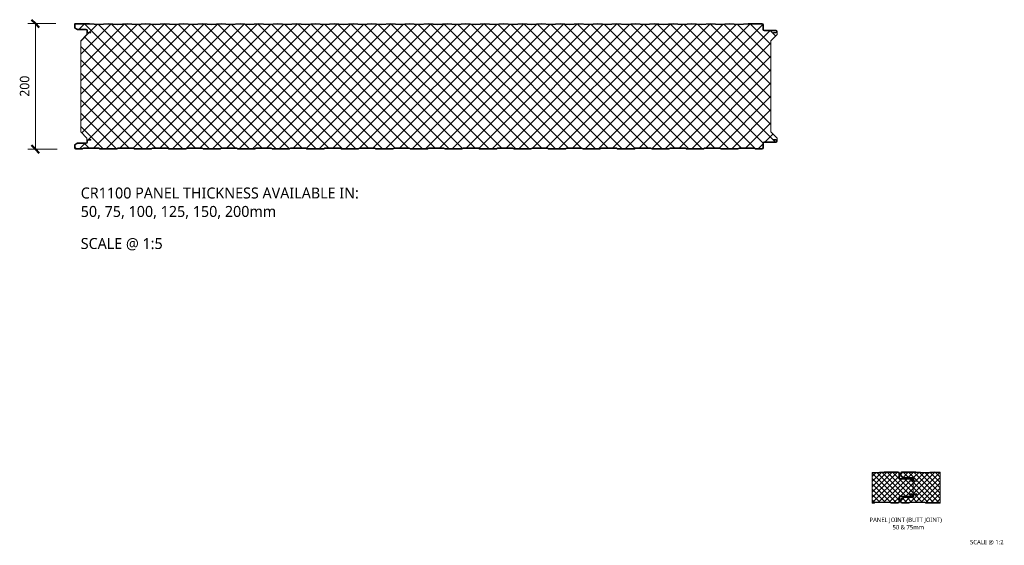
# Model space of a CAD drawing. Header units: millimetres. Extents: x 196 to 3485, y -270 to 1649.
# Tile 1 of 13: x 196 to 1765, y -270 to 568. Entities that reach past the tile are written whole.
import ezdxf

# ---------------------------------------------------------------- set-up
doc = ezdxf.new("R2010")
doc.units = ezdxf.units.MM
for name, color, linetype, lineweight in [('A-ANNO-DIMS', 211, 'Continuous', 9), ('A-ANNO-DIMS-5', 211, 'Continuous', 9), ('A-DETL-GENF', 92, 'Continuous', 13), ('G-ANNO-TEXT', 231, 'Continuous', 9)]:
    doc.layers.add(name, color=color, linetype=linetype, lineweight=lineweight)
doc.styles.add('Yu Gothic', font='Yu Gothic.ttf', dxfattribs={"height": 15})
doc.styles.add('Yu Gothic_1', font='Yu Gothic.ttf', dxfattribs={"height": 17.5})
doc.styles.add('Yu Gothic_2', font='Yu Gothic.ttf', dxfattribs={"height": 7})
doc.dimstyles.new('Diagonal', dxfattribs={"dimscale": 304.8, "dimtxt": 17.413553, "dimasz": 0.04101, "dimexe": 0.03937, "dimexo": 0.024606, "dimgap": 0.024606, "dimtad": 1, "dimdec": 0, "dimzin": 0, "dimdsep": 46, "dimtxsty": 'Yu Gothic', "dimblk1": 'OBLIQUE', "dimblk2": 'OBLIQUE', "dimsah": 1, "dimcen": 0.09, "dimazin": 0, "dimtfac": 1, "dimtdec": 4, "dimtix": 1, "dimtmove": 0, "dimatfit": 3, "dimfxl": 1, "dimtvp": 1, "dimtfill": 1, "dimtolj": 1, "dimtzin": 0, "dimarcsym": 2})
pattern_1 = [(45, (-186.326, 203.047), (-4.24264, 4.24264), []), (135, (-186.326, 203.047), (-4.24264, -4.24264), [])]

# ---------------------------------------------------------------- blocks, each defined once
blk = doc.blocks.new('CR 1100 - SATINLINE - FINELINE - CR 1100 200mm - SATINLINE - FINELINE-4278188-15 PANEL SIZE AND PROFILE Copy 1 Copy 2 Copy 1 Copy 1 Copy 2 Copy 1 Copy 1 Copy 1')
at = {"layer": 'A-DETL-GENF'}
h = blk.add_hatch(color=256, dxfattribs=at)
h.paths.add_polyline_path([(1057, 0), (1057.5, 0.1), (1057.9, 0.2), (1059.5, 1), (1083.5, 1), (1085.5, 0.1), (1086, 0), (1096.2, 0), (1096.7, 0.1), (1097.1, 0.2), (1097.5, 0.5), (1097.8, 0.9), (1097.9, 1.3), (1098, 1.8), (1098, 9.6), (1098.2, 9.9), (1098.4, 10.1), (1098.6, 10.3), (1098.9, 10.5), (1099.2, 10.5), (1118.2, 10.5), (1118.7, 10.6), (1119.1, 10.7), (1119.5, 11), (1119.8, 11.4), (1119.9, 11.8), (1120, 12.3), (1120, 13.2), (1119.9, 13.7), (1119.8, 14.1), (1119.3, 14.6), (1119.1, 14.8), (1118.7, 14.9), (1118.2, 15), (1114, 15), (1114, 14), (1118.4, 14), (1118.8, 13.8), (1119, 13.4), (1119, 13.2), (1119, 12.1), (1118.8, 11.7), (1118.4, 11.5), (1118.2, 11.5), (1099.2, 11.5), (1098.6, 11.4), (1098.1, 11.2), (1097.6, 10.9), (1097.3, 10.4), (1097.1, 9.9), (1097, 9.3), (1097, 1.6), (1096.8, 1.2), (1096.4, 1), (1096.2, 1), (1085.7, 1), (1083.7, 2), (1059.3, 2), (1057.3, 1), (1030.7, 1), (1028.7, 2), (1004.3, 2), (1002.3, 1), (975.7, 1), (973.7, 2), (949.3, 2), (947.3, 1), (920.7, 1), (918.7, 2), (894.3, 2), (892.3, 1), (865.7, 1), (863.7, 2), (839.3, 2), (837.3, 1), (810.7, 1), (808.7, 2), (784.3, 2), (782.3, 1), (755.7, 1), (753.7, 2), (729.3, 2), (727.3, 1), (700.7, 1), (698.7, 2), (674.3, 2), (672.3, 1), (645.7, 1), (643.7, 2), (619.3, 2), (617.3, 1), (590.7, 1), (588.7, 2), (564.3, 2), (562.3, 1), (535.7, 1), (533.7, 2), (509.3, 2), (507.3, 1), (480.7, 1), (478.7, 2), (454.3, 2), (452.3, 1), (425.7, 1), (423.7, 2), (399.3, 2), (397.3, 1), (370.7, 1), (368.7, 2), (344.3, 2), (342.3, 1), (315.7, 1), (313.7, 2), (289.3, 2), (287.3, 1), (260.7, 1), (258.7, 2), (234.3, 2), (232.3, 1), (205.7, 1), (203.7, 2), (179.3, 2), (177.3, 1), (150.7, 1), (148.7, 2), (124.3, 2), (122.3, 1), (95.7, 1), (93.7, 2), (69.3, 2), (67.3, 1), (40.7, 1), (38.7, 2), (14.3, 2), (12.3, 1), (1.6, 1), (1.2, 1.2), (1, 1.6), (1, 1.8), (1, 6.2), (1.2, 6.5), (1.4, 6.7), (5.5, 9), (18.8, 9), (19.4, 9.1), (19.9, 9.3), (20.4, 9.6), (20.7, 10.1), (20.9, 10.6), (21, 11.2), (21, 13.4), (21.2, 13.8), (21.6, 14), (21.8, 14), (26, 14), (26, 15), (21.8, 15), (21.3, 14.9), (20.9, 14.8), (20.5, 14.5), (20.2, 14.1), (20.1, 13.7), (20, 13.2), (20, 10.9), (19.8, 10.6), (19.6, 10.4), (19.4, 10.2), (19.1, 10), (18.8, 10), (5.7, 10), (5.2, 9.9), (4.8, 9.8), (0.9, 7.5), (0.5, 7.2), (0.2, 6.9), (0.1, 6.4), (0, 5.6), (0, 1.8), (0.1, 1.3), (0.2, 0.9), (0.5, 0.5), (0.9, 0.2), (1.3, 0.1), (1.8, 0), (12.5, 0.1), (12.9, 0.2), (14.5, 1), (38.5, 1), (40.5, 0.1), (41, 0), (67.5, 0.1), (67.9, 0.2), (69.5, 1), (93.5, 1), (95.5, 0.1), (96, 0), (122.5, 0.1), (122.9, 0.2), (124.5, 1), (148.5, 1), (150.5, 0.1), (151, 0), (177.5, 0.1), (177.9, 0.2), (179.5, 1), (203.5, 1), (205.5, 0.1), (206, 0), (232.5, 0.1), (232.9, 0.2), (234.5, 1), (258.5, 1), (260.5, 0.1), (261, 0), (287.5, 0.1), (287.9, 0.2), (289.5, 1), (313.5, 1), (315.5, 0.1), (316, 0), (342.5, 0.1), (342.9, 0.2), (344.5, 1), (368.5, 1), (370.5, 0.1), (371, 0), (397.5, 0.1), (397.9, 0.2), (399.5, 1), (423.5, 1), (425.5, 0.1), (426, 0), (452.5, 0.1), (453.1, 0.3), (454.5, 1), (478.5, 1), (480.5, 0.1), (481, 0), (507.5, 0.1), (507.9, 0.2), (509.5, 1), (533.5, 1), (535.5, 0.1), (536, 0), (562.5, 0.1), (562.9, 0.2), (564.5, 1), (588.5, 1), (590.5, 0.1), (591, 0), (617.5, 0.1), (617.9, 0.2), (619.5, 1), (643.5, 1), (645.5, 0.1), (646, 0), (672.5, 0.1), (672.9, 0.2), (674.5, 1), (698.5, 1), (700.5, 0.1), (701, 0), (727.5, 0.1), (727.9, 0.2), (729.5, 1), (753.5, 1), (755.5, 0.1), (756, 0), (782.5, 0.1), (782.9, 0.2), (784.5, 1), (808.5, 1), (810.5, 0.1), (811, 0), (837.5, 0.1), (837.9, 0.2), (839.5, 1), (863.5, 1), (865.5, 0.1), (866, 0), (892.5, 0.1), (892.9, 0.2), (894.5, 1), (918.5, 1), (920.5, 0.1), (921, 0), (947.5, 0.1), (947.9, 0.2), (949.5, 1), (973.5, 1), (975.5, 0.1), (976, 0), (1002.5, 0.1), (1002.9, 0.2), (1004.5, 1), (1028.5, 1), (1030.5, 0.1), (1031, 0)])
h.paths.add_polyline_path([(1118.2, 185), (1118.7, 185.1), (1119.1, 185.2), (1119.5, 185.5), (1119.8, 186.1), (1119.9, 186.3), (1120, 186.8), (1120, 187.7), (1119.9, 188.2), (1119.8, 188.6), (1119.5, 189), (1119.1, 189.3), (1118.7, 189.4), (1118.2, 189.5), (1098.9, 189.5), (1098.6, 189.7), (1098.4, 189.9), (1098.2, 190.1), (1098, 190.4), (1098, 190.7), (1098, 198.2), (1097.9, 198.7), (1097.8, 199.1), (1097.5, 199.5), (1097.1, 199.8), (1096.7, 199.9), (1096.2, 200), (1073.9, 200), (1059, 199), (1044, 200), (1029, 199), (1014, 200), (999, 199), (984, 200), (969, 199), (954, 200), (939, 199), (924, 200), (909, 199), (894, 200), (879, 199), (864, 200), (849, 199), (834, 200), (819, 199), (804, 200), (789, 199), (774, 200), (759, 199), (744, 200), (729, 199), (714, 200), (699, 199), (684, 200), (669, 199), (654, 200), (639, 199), (624, 200), (609, 199), (594, 200), (579, 199), (564, 200), (549, 199), (534, 200), (519, 199), (504, 200), (489, 199), (474, 200), (459, 199), (444, 200), (429, 199), (414, 200), (399, 199), (384, 200), (369, 199), (354, 200), (339, 199), (324, 200), (309, 199), (294, 200), (279, 199), (264, 200), (249, 199), (234, 200), (219, 199), (204, 200), (189, 199), (174, 200), (159, 199), (144, 200), (129, 199), (114, 200), (99, 199), (84, 200), (69, 199), (54, 200), (39, 199), (24.1, 200), (1.5, 200), (1.1, 199.9), (0.7, 199.7), (0.4, 199.4), (0.2, 199), (0, 198.6), (0, 198.2), (0, 194), (0.1, 193.6), (0.2, 193.1), (0.5, 192.8), (0.9, 192.5), (4.8, 190.2), (5.2, 190.1), (5.7, 190), (19.1, 190), (19.4, 189.8), (19.6, 189.7), (19.8, 189.4), (20, 189.1), (20, 188.8), (20, 186.8), (20.1, 186.3), (20.2, 185.9), (20.5, 185.5), (20.9, 185.2), (21.3, 185.1), (21.8, 185), (26, 185), (26, 186), (21.6, 186), (21.2, 186.2), (21, 186.6), (21, 186.8), (21, 188.8), (20.9, 189.4), (20.7, 189.9), (20.4, 190.4), (19.9, 190.7), (19.4, 190.9), (18.8, 191), (5.5, 191), (1.2, 193.5), (1, 193.8), (1, 194), (1, 198.4), (1.2, 198.7), (1.5, 198.9), (1.9, 199), (24.1, 199), (39, 198), (54, 199), (69, 198), (84, 199), (99, 198), (114, 199), (129, 198), (144, 199), (159, 198), (174, 199), (189, 198), (204, 199), (219, 198), (234, 199), (249, 198), (264, 199), (279, 198), (294, 199), (309, 198), (324, 199), (339, 198), (354, 199), (369, 198), (384, 199), (399, 198), (414, 199), (429, 198), (444, 199), (459, 198), (474, 199), (489, 198), (504, 199), (519, 198), (534, 199), (549, 198), (564, 199), (579, 198), (594, 199), (609, 198), (624, 199), (639, 198), (654, 199), (669, 198), (684, 199), (699, 198), (714, 199), (729, 198), (744, 199), (759, 198), (774, 199), (789, 198), (804, 199), (819, 198), (834, 199), (849, 198), (864, 199), (879, 198), (894, 199), (909, 198), (924, 199), (939, 198), (954, 199), (969, 198), (984, 199), (999.3, 198), (1014, 199), (1029, 198), (1044, 199), (1059, 198), (1073.9, 199), (1096.4, 199), (1096.8, 198.8), (1097, 198.4), (1097, 198.2), (1097, 190.7), (1097.1, 190.1), (1097.3, 189.6), (1097.6, 189.1), (1098.1, 188.8), (1098.6, 188.6), (1099.2, 188.5), (1118.4, 188.5), (1118.8, 188.3), (1119, 187.9), (1119, 187.7), (1119, 186.6), (1118.8, 186.2), (1118.4, 186), (1118.2, 186), (1114, 186), (1114, 185)])
h = blk.add_hatch(dxfattribs=at)
h.set_pattern_fill('FP_6', color=256, style=0, pattern_type=2)
h.set_pattern_definition([(45, (-283.583, -361.559), (-10.6066, 10.6066), []), (135, (-283.583, -361.559), (-10.6066, -10.6066), [])])
h.paths.add_polyline_path([(1031, 1), (1057.3, 1), (1059.3, 2), (1083.7, 2), (1085.7, 1), (1096.4, 1), (1096.8, 1.2), (1096.9, 1.4), (1097, 1.8), (1097, 9.6), (1097.1, 9.9), (1097.3, 10.4), (1097.6, 10.9), (1098.1, 11.2), (1098.6, 11.4), (1099.2, 11.5), (1118.4, 11.5), (1118.8, 11.7), (1118.9, 11.9), (1119, 12.3), (1118.9, 13.4), (1118.9, 13.6), (1118.6, 13.9), (1118.2, 14), (1114, 14), (1114, 15), (1118.6, 14.9), (1118.8, 14.9), (1119.1, 14.8), (1119.5, 14.5), (1119.8, 14.1), (1119.9, 13.7), (1120, 13.4), (1120, 17.6), (1110, 27.6), (1110, 172.7), (1120, 182.6), (1120, 186.5), (1119.9, 186.3), (1119.6, 185.7), (1119.4, 185.5), (1119.1, 185.2), (1118.6, 185.1), (1118.2, 185), (1114, 185), (1114, 186), (1118.4, 186), (1118.8, 186.2), (1118.9, 186.4), (1119, 186.8), (1118.9, 187.9), (1118.9, 188.1), (1118.6, 188.4), (1118.2, 188.5), (1098.9, 188.5), (1098.6, 188.6), (1098.1, 188.8), (1097.6, 189.1), (1097.3, 189.6), (1097.1, 190.1), (1097, 190.7), (1096.9, 198.4), (1096.8, 198.7), (1096.6, 198.9), (1096.2, 199), (1073.8, 199), (1059, 198), (1043.8, 199), (1029, 198), (1013.9, 199), (999, 198), (983.9, 199), (969, 198), (953.9, 199), (939, 198), (923.8, 199), (909, 198), (893.9, 199), (879, 198), (863.8, 199), (849, 198), (833.9, 199), (819, 198), (803.9, 199), (789, 198), (773.8, 199), (759, 198), (743.8, 199), (729, 198), (713.8, 199), (699, 198), (683.8, 199), (669, 198), (653.8, 199), (639, 198), (623.8, 199), (609, 198), (593.9, 199), (579, 198), (563.9, 199), (549, 198), (533.8, 199), (519, 198), (503.8, 199), (489, 198), (473.8, 199), (459, 198), (443.8, 199), (429, 198), (413.8, 199), (399, 198), (383.9, 199), (369, 198), (353.9, 199), (339, 198), (323.8, 199), (309, 198), (293.8, 199), (279, 198), (263.8, 199), (249, 198), (233.9, 199), (219, 198), (203.8, 199), (189, 198), (173.9, 199), (159, 198), (143.8, 199), (129, 198), (113.8, 199), (99, 198), (83.9, 199), (69, 198), (53.9, 199), (39, 198), (24.1, 199), (1.5, 198.9), (1.2, 198.7), (1.1, 198.6), (1, 198.2), (1.1, 193.8), (1.1, 193.6), (1.4, 193.3), (5.5, 191), (19.1, 191), (19.4, 190.9), (19.9, 190.7), (20.4, 190.4), (20.7, 189.9), (20.9, 189.4), (21, 188.8), (21.1, 186.6), (21.2, 186.3), (21.4, 186.1), (21.8, 186), (26, 186), (26, 185), (21.4, 185.1), (21.2, 185.1), (20.9, 185.2), (20.5, 185.5), (20.2, 186.1), (20.1, 186.3), (20, 186.8), (20, 182.6), (10, 172.7), (10, 27.6), (20, 17.6), (20, 13.4), (20.1, 13.7), (20.2, 14.1), (20.7, 14.6), (20.9, 14.8), (21.4, 14.9), (21.8, 15), (26, 15), (26, 14), (21.6, 14), (21.2, 13.8), (21.1, 13.6), (21, 13.2), (21, 10.9), (20.9, 10.6), (20.6, 10), (20.4, 9.6), (19.9, 9.3), (19.4, 9.1), (18.8, 9), (5.5, 9), (1.2, 6.5), (1.1, 6.4), (1, 6), (1.1, 1.6), (1.1, 1.4), (1.4, 1.1), (1.8, 1), (12.3, 1), (14.3, 2), (38.7, 2), (40.7, 1), (67.3, 1), (69.3, 2), (93.7, 2), (95.7, 1), (122.3, 1), (124.3, 2), (148.7, 2), (150.7, 1), (177.3, 1), (179.3, 2), (203.7, 2), (205.7, 1), (232.3, 1), (234.3, 2), (258.7, 2), (260.7, 1), (287.3, 1), (289.3, 2), (313.7, 2), (315.7, 1), (342.3, 1), (344.3, 2), (368.7, 2), (370.7, 1), (397.3, 1), (399.3, 2), (423.7, 2), (425.7, 1), (452.3, 1), (454.3, 2), (478.7, 2), (480.7, 1), (507.3, 1), (509.3, 2), (533.7, 2), (535.7, 1), (562.3, 1), (564.3, 2), (588.7, 2), (590.7, 1), (617.3, 1), (619.3, 2), (643.7, 2), (645.7, 1), (672.3, 1), (674.3, 2), (698.7, 2), (700.7, 1), (727.3, 1), (729.3, 2), (753.7, 2), (755.7, 1), (782.3, 1), (784.3, 2), (808.7, 2), (810.7, 1), (837.3, 1), (839.3, 2), (863.7, 2), (865.7, 1), (892.3, 1), (894.3, 2), (918.7, 2), (920.7, 1), (947.3, 1), (949.3, 2), (973.7, 2), (975.7, 1), (1002.3, 1), (1004.3, 2), (1028.7, 2), (1030.7, 1)])
for p, q in [((0, 198.2), (0, 194)), ((0.9, 192.5), (4.8, 190.2)), ((1, 194), (1, 198.2)), ((5.5, 191), (1.4, 193.3)), ((24.1, 200), (1.9, 200)), ((1.9, 199), (24.1, 199)), ((18.8, 191), (5.5, 191)), ((5.7, 190), (18.8, 190)), ((20, 188.8), (20, 186.8)), ((21, 186.8), (21, 188.8)), ((39, 199), (24.1, 200)), ((24.1, 199), (39, 198)), ((54, 200), (39, 199)), ((39, 198), (54, 199)), ((69, 199), (54, 200)), ((54, 199), (69, 198)), ((84, 200), (69, 199)), ((69, 198), (84, 199)), ((99, 199), (84, 200)), ((84, 199), (99, 198)), ((114, 200), (99, 199)), ((99, 198), (114, 199)), ((129, 199), (114, 200)), ((114, 199), (129, 198)), ((144, 200), (129, 199)), ((129, 198), (144, 199)), ((159, 199), (144, 200)), ((144, 199), (159, 198)), ((174, 200), (159, 199)), ((159, 198), (174, 199)), ((189, 199), (174, 200)), ((174, 199), (189, 198)), ((204, 200), (189, 199)), ((189, 198), (204, 199)), ((219, 199), (204, 200)), ((204, 199), (219, 198)), ((234, 200), (219, 199)), ((219, 198), (234, 199)), ((249, 199), (234, 200)), ((234, 199), (249, 198)), ((264, 200), (249, 199)), ((249, 198), (264, 199)), ((279, 199), (264, 200)), ((264, 199), (279, 198)), ((294, 200), (279, 199)), ((279, 198), (294, 199)), ((309, 199), (294, 200)), ((294, 199), (309, 198)), ((324, 200), (309, 199)), ((309, 198), (324, 199)), ((339, 199), (324, 200)), ((324, 199), (339, 198)), ((354, 200), (339, 199)), ((339, 198), (354, 199)), ((369, 199), (354, 200)), ((354, 199), (369, 198)), ((384, 200), (369, 199)), ((369, 198), (384, 199)), ((399, 199), (384, 200)), ((384, 199), (399, 198)), ((414, 200), (399, 199)), ((399, 198), (414, 199)), ((429, 199), (414, 200)), ((414, 199), (429, 198)), ((444, 200), (429, 199)), ((429, 198), (444, 199)), ((459, 199), (444, 200)), ((444, 199), (459, 198)), ((474, 200), (459, 199)), ((459, 198), (474, 199)), ((489, 199), (474, 200)), ((474, 199), (489, 198)), ((504, 200), (489, 199)), ((489, 198), (504, 199)), ((519, 199), (504, 200)), ((504, 199), (519, 198)), ((534, 200), (519, 199)), ((519, 198), (534, 199)), ((549, 199), (534, 200)), ((534, 199), (549, 198)), ((564, 200), (549, 199)), ((549, 198), (564, 199)), ((579, 199), (564, 200)), ((564, 199), (579, 198)), ((594, 200), (579, 199)), ((579, 198), (594, 199)), ((609, 199), (594, 200)), ((594, 199), (609, 198)), ((624, 200), (609, 199)), ((609, 198), (624, 199)), ((639, 199), (624, 200)), ((624, 199), (639, 198)), ((654, 200), (639, 199)), ((639, 198), (654, 199)), ((669, 199), (654, 200)), ((654, 199), (669, 198)), ((684, 200), (669, 199)), ((669, 198), (684, 199)), ((699, 199), (684, 200)), ((684, 199), (699, 198)), ((714, 200), (699, 199)), ((699, 198), (714, 199)), ((729, 199), (714, 200)), ((714, 199), (729, 198)), ((744, 200), (729, 199)), ((729, 198), (744, 199)), ((759, 199), (744, 200)), ((744, 199), (759, 198)), ((774, 200), (759, 199)), ((759, 198), (774, 199)), ((789, 199), (774, 200)), ((774, 199), (789, 198)), ((804, 200), (789, 199)), ((789, 198), (804, 199)), ((819, 199), (804, 200)), ((804, 199), (819, 198)), ((834, 200), (819, 199)), ((819, 198), (834, 199)), ((849, 199), (834, 200)), ((834, 199), (849, 198)), ((864, 200), (849, 199)), ((849, 198), (864, 199)), ((879, 199), (864, 200)), ((864, 199), (879, 198)), ((894, 200), (879, 199)), ((879, 198), (894, 199)), ((909, 199), (894, 200)), ((894, 199), (909, 198)), ((924, 200), (909, 199)), ((909, 198), (924, 199)), ((939, 199), (924, 200)), ((924, 199), (939, 198)), ((954, 200), (939, 199)), ((939, 198), (954, 199)), ((969, 199), (954, 200)), ((954, 199), (969, 198)), ((984, 200), (969, 199)), ((969, 198), (984, 199)), ((999, 199), (984, 200)), ((984, 199), (999, 198)), ((1014, 200), (999, 199)), ((999, 198), (1014, 199)), ((1029, 199), (1014, 200)), ((1014, 199), (1029, 198)), ((1044, 200), (1029, 199)), ((1029, 198), (1044, 199)), ((1059, 199), (1044, 200)), ((1044, 199), (1059, 198)), ((1073.9, 200), (1059, 199)), ((1059, 198), (1073.9, 199)), ((1096.2, 200), (1073.9, 200)), ((1073.9, 199), (1096.2, 199)), ((1097, 198.2), (1097, 190.7)), ((1098, 190.7), (1098, 198.2)), ((1118.2, 189.5), (1099.2, 189.5)), ((1099.2, 188.5), (1118.2, 188.5)), ((20, 182.6), (10, 172.7)), ((10, 172.7), (10, 27.6)), ((20, 186.8), (20, 182.6)), ((26, 186), (21.8, 186)), ((21.8, 185), (26, 185)), ((26, 185), (26, 186)), ((1110, 172.7), (1120, 182.6)), ((1110, 27.6), (1110, 172.7)), ((1118.2, 186), (1114, 186)), ((1114, 186), (1114, 185)), ((1114, 185), (1118.2, 185)), ((1119, 187.7), (1119, 186.8)), ((1120, 186.8), (1120, 187.7)), ((1120, 182.6), (1120, 186.7)), ((10, 27.6), (20, 17.6)), ((20, 17.6), (20, 13.2)), ((1120, 17.6), (1110, 27.6)), ((1120, 13.2), (1120, 17.6)), ((0, 6), (0, 1.8)), ((4.8, 9.8), (0.9, 7.5)), ((1, 1.8), (1, 6)), ((1.4, 6.7), (5.5, 9)), ((12.3, 1), (1.8, 1)), ((1.8, 0), (12, 0)), ((5.5, 9), (18.8, 9)), ((18.8, 10), (5.7, 10)), ((14.3, 2), (12.3, 1)), ((12.9, 0.2), (14.5, 1)), ((38.7, 2), (14.3, 2)), ((14.5, 1), (38.5, 1)), ((20, 13.2), (20, 11.2)), ((21, 11.2), (21, 13.2)), ((26, 15), (21.8, 15)), ((21.8, 14), (26, 14)), ((26, 14), (26, 15)), ((38.5, 1), (40.1, 0.2)), ((40.7, 1), (38.7, 2)), ((67.3, 1), (40.7, 1)), ((41, 0), (67, 0)), ((69.3, 2), (67.3, 1)), ((67.9, 0.2), (69.5, 1)), ((93.7, 2), (69.3, 2)), ((69.5, 1), (93.5, 1)), ((93.5, 1), (95.1, 0.2)), ((95.7, 1), (93.7, 2)), ((122.3, 1), (95.7, 1)), ((124.3, 2), (122.3, 1)), ((122.9, 0.2), (124.5, 1)), ((148.7, 2), (124.3, 2)), ((124.5, 1), (148.5, 1)), ((148.5, 1), (150.1, 0.2)), ((150.7, 1), (148.7, 2)), ((177.3, 1), (150.7, 1)), ((179.3, 2), (177.3, 1)), ((177.9, 0.2), (179.5, 1)), ((203.7, 2), (179.3, 2)), ((179.5, 1), (203.5, 1)), ((203.5, 1), (205.1, 0.2)), ((205.7, 1), (203.7, 2)), ((232.3, 1), (205.7, 1)), ((234.3, 2), (232.3, 1)), ((232.9, 0.2), (234.5, 1)), ((258.7, 2), (234.3, 2)), ((234.5, 1), (258.5, 1)), ((258.5, 1), (260.1, 0.2)), ((260.7, 1), (258.7, 2)), ((287.3, 1), (260.7, 1)), ((289.3, 2), (287.3, 1)), ((287.9, 0.2), (289.5, 1)), ((313.7, 2), (289.3, 2)), ((289.5, 1), (313.5, 1)), ((313.5, 1), (315.1, 0.2)), ((315.7, 1), (313.7, 2)), ((342.3, 1), (315.7, 1)), ((344.3, 2), (342.3, 1)), ((342.9, 0.2), (344.5, 1)), ((368.7, 2), (344.3, 2)), ((344.5, 1), (368.5, 1)), ((368.5, 1), (370.1, 0.2)), ((370.7, 1), (368.7, 2)), ((397.3, 1), (370.7, 1)), ((399.3, 2), (397.3, 1)), ((397.9, 0.2), (399.5, 1)), ((423.7, 2), (399.3, 2)), ((399.5, 1), (423.5, 1)), ((423.5, 1), (425.1, 0.2)), ((425.7, 1), (423.7, 2)), ((452.3, 1), (425.7, 1)), ((454.3, 2), (452.3, 1)), ((452.9, 0.2), (454.5, 1)), ((478.7, 2), (454.3, 2)), ((454.5, 1), (478.5, 1)), ((478.5, 1), (480.1, 0.2)), ((480.7, 1), (478.7, 2)), ((507.3, 1), (480.7, 1)), ((509.3, 2), (507.3, 1)), ((507.9, 0.2), (509.5, 1)), ((533.7, 2), (509.3, 2)), ((509.5, 1), (533.5, 1)), ((533.5, 1), (535.1, 0.2)), ((535.7, 1), (533.7, 2)), ((562.3, 1), (535.7, 1)), ((564.3, 2), (562.3, 1)), ((562.9, 0.2), (564.5, 1)), ((588.7, 2), (564.3, 2)), ((564.5, 1), (588.5, 1)), ((588.5, 1), (590.1, 0.2)), ((590.7, 1), (588.7, 2)), ((617.3, 1), (590.7, 1)), ((619.3, 2), (617.3, 1)), ((617.9, 0.2), (619.5, 1)), ((643.7, 2), (619.3, 2)), ((619.5, 1), (643.5, 1)), ((643.5, 1), (645.1, 0.2)), ((645.7, 1), (643.7, 2)), ((672.3, 1), (645.7, 1)), ((674.3, 2), (672.3, 1)), ((672.9, 0.2), (674.5, 1)), ((698.7, 2), (674.3, 2)), ((674.5, 1), (698.5, 1)), ((698.5, 1), (700.1, 0.2)), ((700.7, 1), (698.7, 2)), ((727.3, 1), (700.7, 1)), ((729.3, 2), (727.3, 1)), ((727.9, 0.2), (729.5, 1)), ((753.7, 2), (729.3, 2)), ((729.5, 1), (753.5, 1)), ((753.5, 1), (755.1, 0.2)), ((755.7, 1), (753.7, 2)), ((782.3, 1), (755.7, 1)), ((784.3, 2), (782.3, 1)), ((782.9, 0.2), (784.5, 1)), ((808.7, 2), (784.3, 2)), ((784.5, 1), (808.5, 1)), ((808.5, 1), (810.1, 0.2)), ((810.7, 1), (808.7, 2)), ((837.3, 1), (810.7, 1)), ((839.3, 2), (837.3, 1)), ((837.9, 0.2), (839.5, 1)), ((863.7, 2), (839.3, 2)), ((839.5, 1), (863.5, 1)), ((863.5, 1), (865.1, 0.2)), ((865.7, 1), (863.7, 2)), ((892.3, 1), (865.7, 1)), ((894.3, 2), (892.3, 1)), ((892.9, 0.2), (894.5, 1)), ((918.7, 2), (894.3, 2)), ((894.5, 1), (918.5, 1)), ((918.5, 1), (920.1, 0.2)), ((920.7, 1), (918.7, 2)), ((947.3, 1), (920.7, 1)), ((949.3, 2), (947.3, 1)), ((947.9, 0.2), (949.5, 1)), ((973.7, 2), (949.3, 2)), ((949.5, 1), (973.5, 1)), ((973.5, 1), (975.1, 0.2)), ((975.7, 1), (973.7, 2)), ((1002.3, 1), (975.7, 1)), ((1004.3, 2), (1002.3, 1)), ((1002.9, 0.2), (1004.5, 1)), ((1028.7, 2), (1004.3, 2)), ((1004.5, 1), (1028.5, 1)), ((1028.5, 1), (1030.1, 0.2)), ((1030.7, 1), (1028.7, 2)), ((1057.3, 1), (1030.7, 1)), ((1059.3, 2), (1057.3, 1)), ((1057.9, 0.2), (1059.5, 1)), ((1083.7, 2), (1059.3, 2)), ((1059.5, 1), (1083.5, 1)), ((1083.5, 1), (1085.1, 0.2)), ((1085.7, 1), (1083.7, 2)), ((1096.2, 1), (1085.7, 1)), ((1086, 0), (1096.2, 0)), ((1097, 9.3), (1097, 1.8)), ((1098, 1.8), (1098, 9.3)), ((1118.2, 11.5), (1099.2, 11.5)), ((1099.2, 10.5), (1118.2, 10.5)), ((1118.2, 15), (1114, 15)), ((1114, 15), (1114, 14)), ((1114, 14), (1118.2, 14)), ((1119, 13.2), (1119, 12.3)), ((1120, 12.3), (1120, 13.2)), ((96, 0), (122, 0)), ((151, 0), (177, 0)), ((206, 0), (232, 0)), ((261, 0), (287, 0)), ((316, 0), (342, 0)), ((371, 0), (397, 0)), ((426, 0), (452, 0)), ((481, 0), (507, 0)), ((536, 0), (562, 0)), ((591, 0), (617, 0)), ((646, 0), (672, 0)), ((701, 0), (727, 0)), ((756, 0), (782, 0)), ((811, 0), (837, 0)), ((866, 0), (892, 0)), ((921, 0), (947, 0)), ((976, 0), (1002, 0)), ((1031, 0), (1057, 0))]:
    blk.add_line(p, q, dxfattribs=at)
for centre, radius, start, end in [((1.8, 198.2), 1.8, 85.8468, 180), ((1.8, 194), 1.8, 180, 240), ((1.8, 198.2), 0.8, 83.7686, 180), ((1.8, 194), 0.8, 180, 240), ((5.7, 191.8), 1.8, 240, 270), ((18.8, 188.8), 2.2, 360, 90), ((18.8, 188.8), 1.2, 0, 90), ((1096.2, 198.2), 1.8, 360, 90), ((1096.2, 198.2), 0.8, 0, 90), ((1099.2, 190.7), 2.2, 180, 270), ((1099.2, 190.7), 1.2, 180, 270), ((1118.2, 187.7), 1.8, 360, 90), ((1118.2, 187.7), 0.8, 360, 90), ((21.8, 186.8), 1.8, 180, 270), ((21.8, 186.8), 0.8, 180, 270), ((1118.2, 186.8), 0.8, 270, 0), ((1118.2, 186.8), 1.8, 270, 360), ((1118.2, 186.8), 1.8, 342.3632, 344.9427), ((1.8, 6), 1.8, 120, 180), ((1.8, 1.8), 1.8, 180, 270), ((1.8, 6), 0.8, 120, 180), ((1.8, 1.8), 0.8, 180, 270), ((5.7, 8.2), 1.8, 90, 120), ((12, 2.1), 2.1, 270, 296.5651), ((18.8, 11.2), 2.2, 270, 0), ((18.8, 11.2), 1.2, 270, 0), ((21.8, 13.2), 1.8, 90, 180), ((21.8, 13.2), 0.8, 90, 180), ((41, 2.1), 2.1, 243.4349, 270), ((67, 2.1), 2.1, 270, 296.5651), ((96, 2.1), 2.1, 243.4349, 270), ((122, 2.1), 2.1, 270, 296.5651), ((151, 2.1), 2.1, 243.4349, 270), ((177, 2.1), 2.1, 270, 296.5651), ((206, 2.1), 2.1, 243.4349, 270), ((232, 2.1), 2.1, 270, 296.5651), ((261, 2.1), 2.1, 243.4349, 270), ((287, 2.1), 2.1, 270, 296.5651), ((316, 2.1), 2.1, 243.4349, 270), ((342, 2.1), 2.1, 270, 296.5651), ((371, 2.1), 2.1, 243.4349, 270), ((397, 2.1), 2.1, 270, 296.5651), ((426, 2.1), 2.1, 243.4349, 270), ((452, 2.1), 2.1, 270, 296.5651), ((481, 2.1), 2.1, 243.4349, 270), ((507, 2.1), 2.1, 270, 296.5651), ((536, 2.1), 2.1, 243.4349, 270), ((562, 2.1), 2.1, 270, 296.5651), ((591, 2.1), 2.1, 243.4349, 270), ((617, 2.1), 2.1, 270, 296.5651), ((646, 2.1), 2.1, 243.4349, 270), ((672, 2.1), 2.1, 270, 296.5651), ((701, 2.1), 2.1, 243.4349, 270), ((727, 2.1), 2.1, 270, 296.5651), ((756, 2.1), 2.1, 243.4349, 270), ((782, 2.1), 2.1, 270, 296.5651), ((811, 2.1), 2.1, 243.4349, 270), ((837, 2.1), 2.1, 270, 296.5651), ((866, 2.1), 2.1, 243.4349, 270), ((892, 2.1), 2.1, 270, 296.5651), ((921, 2.1), 2.1, 243.4349, 270), ((947, 2.1), 2.1, 270, 296.5651), ((976, 2.1), 2.1, 243.4349, 270), ((1002, 2.1), 2.1, 270, 296.5651), ((1031, 2.1), 2.1, 243.4349, 270), ((1057, 2.1), 2.1, 270, 296.5651), ((1086, 2.1), 2.1, 243.4349, 270), ((1096.2, 1.8), 1.8, 270, 0), ((1096.2, 1.8), 0.8, 270, 360), ((1099.2, 9.3), 2.2, 90, 180), ((1099.2, 9.3), 1.2, 90, 180), ((1118.2, 13.2), 1.8, 360, 90), ((1118.2, 13.2), 0.8, 0, 90), ((1118.2, 12.3), 1.8, 270, 0), ((1118.2, 12.3), 0.8, 270, 360)]:
    blk.add_arc(centre, radius, start, end, dxfattribs=at)
blk = doc.blocks.new('CR 1100 - SATINLINE - FINELINE - CR 1100 50mm - JOINT - SATINLINE - FINELINE-4278174-15 PANEL SIZE AND PROFILE Copy 1 Copy 1 Copy 1 Copy 1 Copy 1 Copy 2 Copy 1 Copy 1 Copy 1')
at = {"layer": 'A-DETL-GENF'}
h = blk.add_hatch(color=256, dxfattribs=at)
h.paths.add_polyline_path([(2.3, 0), (2.8, 0), (3.3, 0.2), (4.8, 1), (28.8, 1), (30.4, 0.2), (30.9, 0), (31.3, 0), (41.5, 0), (42, 0), (42.4, 0.2), (42.8, 0.5), (43.1, 0.9), (43.3, 1.3), (43.3, 1.8), (43.3, 9.3), (43.4, 9.6), (43.5, 9.9), (43.7, 10.1), (43.9, 10.3), (44.2, 10.4), (44.5, 10.5), (63.5, 10.5), (64, 10.5), (64.4, 10.7), (64.8, 11), (65.1, 11.4), (65.3, 11.9), (65.3, 12.3), (65.3, 13.2), (65.3, 13.6), (65.1, 14.1), (64.8, 14.4), (64.4, 14.7), (64, 14.9), (63.5, 15), (59.3, 15), (59.3, 14), (63.5, 14), (63.8, 13.9), (63.9, 13.9), (64.2, 13.7), (64.2, 13.6), (64.3, 13.4), (64.3, 13.2), (64.3, 12.3), (64.3, 12.1), (64.2, 11.9), (64.1, 11.7), (63.9, 11.6), (63.8, 11.5), (63.5, 11.5), (44.5, 11.5), (44, 11.4), (43.4, 11.2), (43, 10.8), (42.6, 10.4), (42.4, 9.8), (42.3, 9.3), (42.3, 1.8), (42.3, 1.6), (42.2, 1.4), (42.1, 1.2), (41.9, 1.1), (41.8, 1), (41.5, 1), (31.1, 1), (29.1, 2), (4.6, 2), (2.6, 1), (0, 1), (0, 0)])
h.paths.add_polyline_path([(63.5, 35), (64, 35), (64.4, 35.2), (64.8, 35.5), (65.1, 35.9), (65.3, 36.3), (65.3, 36.8), (65.3, 37.7), (65.3, 38.1), (65.1, 38.6), (64.8, 38.9), (64.4, 39.2), (64, 39.4), (63.5, 39.5), (44.5, 39.5), (44.2, 39.5), (43.9, 39.6), (43.7, 39.8), (43.5, 40.1), (43.4, 40.4), (43.3, 40.7), (43.3, 48.2), (43.3, 48.6), (43.1, 49.1), (42.8, 49.4), (42.4, 49.7), (42, 49.9), (41.5, 50), (19.3, 50), (4.3, 49), (0, 49.3), (0, 48.3), (4.3, 48), (19.2, 49), (41.5, 49), (41.8, 48.9), (41.9, 48.9), (42.1, 48.7), (42.2, 48.6), (42.3, 48.4), (42.3, 48.2), (42.3, 40.7), (42.4, 40.1), (42.6, 39.6), (43, 39.1), (43.4, 38.8), (44, 38.5), (44.5, 38.5), (63.5, 38.5), (63.8, 38.4), (63.9, 38.4), (64.2, 38.2), (64.2, 38.1), (64.3, 37.9), (64.3, 37.7), (64.3, 36.8), (64.3, 36.5), (64.2, 36.4), (64.1, 36.2), (63.9, 36.1), (63.8, 36), (63.5, 36), (59.3, 36), (59.3, 35)])
h = blk.add_hatch(dxfattribs=at)
h.set_pattern_fill('FP_7', color=256, style=0, pattern_type=2)
h.set_pattern_definition(pattern_1)
h.paths.add_polyline_path([(0, 1), (2.6, 1), (4.6, 2), (29.1, 2), (31.1, 1), (41.5, 1), (41.8, 1), (41.9, 1.1), (42.1, 1.2), (42.2, 1.4), (42.3, 1.6), (42.3, 1.8), (42.3, 9.3), (42.4, 9.9), (42.6, 10.4), (43, 10.8), (43.4, 11.2), (44, 11.4), (44.5, 11.5), (63.5, 11.5), (63.8, 11.5), (64, 11.6), (64.2, 11.8), (64.2, 11.9), (64.3, 12.1), (64.3, 12.3), (64.3, 13.2), (64.3, 13.4), (64.2, 13.6), (64.1, 13.7), (63.9, 13.9), (63.8, 13.9), (63.5, 14), (59.3, 14), (59.3, 15), (63.5, 15), (64, 14.9), (64.4, 14.7), (64.8, 14.4), (65.1, 14.1), (65.3, 13.6), (65.3, 13.2), (65.3, 36.8), (65.3, 36.3), (65.1, 35.9), (64.8, 35.5), (64.4, 35.2), (63.9, 35), (63.5, 35), (59.3, 35), (59.3, 36), (63.5, 36), (63.8, 36), (64, 36.1), (64.2, 36.3), (64.2, 36.4), (64.3, 36.6), (64.3, 36.8), (64.3, 37.7), (64.3, 37.9), (64.2, 38.1), (64.1, 38.2), (63.9, 38.4), (63.8, 38.4), (63.5, 38.5), (44.5, 38.5), (43.9, 38.6), (43.4, 38.8), (43, 39.1), (42.6, 39.6), (42.4, 40.1), (42.3, 40.7), (42.3, 48.2), (42.3, 48.4), (42.2, 48.6), (42.1, 48.7), (41.9, 48.9), (41.8, 48.9), (41.5, 49), (19.2, 49), (4.3, 48), (0, 48.3), (0, 12)])
h = blk.add_hatch(color=256, dxfattribs=at)
h.paths.add_polyline_path([(57.4, 0), (57.8, 0.1), (58.3, 0.2), (59.8, 1), (83.8, 1), (85.4, 0.2), (85.9, 0.1), (86.3, 0), (108.2, 0), (108.2, 1), (86.1, 1), (84.1, 2), (59.6, 2), (57.6, 1), (47.1, 1), (46.9, 1), (46.7, 1.1), (46.6, 1.2), (46.5, 1.4), (46.4, 1.6), (46.3, 1.8), (46.3, 6), (46.4, 6.2), (46.5, 6.4), (46.6, 6.5), (46.7, 6.7), (50.8, 9), (64.2, 9), (64.7, 9.1), (65.2, 9.3), (65.7, 9.6), (66.1, 10.1), (66.3, 10.6), (66.3, 11.2), (66.3, 13.2), (66.4, 13.4), (66.5, 13.6), (66.6, 13.8), (66.7, 13.9), (66.9, 14), (67.1, 14), (71.3, 14), (71.3, 15), (67.1, 15), (66.7, 14.9), (66.2, 14.8), (65.9, 14.5), (65.6, 14.1), (65.4, 13.6), (65.3, 13.2), (65.3, 11.2), (65.3, 10.9), (65.2, 10.6), (65, 10.4), (64.7, 10.2), (64.5, 10), (64.1, 10), (51, 10), (50.6, 9.9), (50.1, 9.8), (46.2, 7.5), (45.9, 7.2), (45.6, 6.9), (45.4, 6.4), (45.3, 6), (45.3, 1.8), (45.4, 1.3), (45.6, 0.9), (45.9, 0.5), (46.2, 0.2), (46.7, 0.1), (47.1, 0), (49, 0)])
h.paths.add_polyline_path([(68, 35), (71.3, 35), (71.3, 36), (67.1, 36), (66.9, 36), (66.7, 36.1), (66.6, 36.2), (66.5, 36.4), (66.4, 36.6), (66.3, 36.8), (66.3, 38.8), (66.3, 39.4), (66.1, 39.9), (65.7, 40.4), (65.2, 40.7), (64.7, 40.9), (64.1, 41), (50.8, 41), (46.7, 43.3), (46.6, 43.5), (46.5, 43.6), (46.4, 43.8), (46.3, 44), (46.4, 48.4), (46.4, 48.6), (46.5, 48.7), (46.7, 48.9), (46.9, 48.9), (47, 49), (49, 49), (69.5, 49), (84.3, 48), (99.3, 49), (108.2, 48.4), (108.2, 49.4), (99.3, 50), (84.3, 49), (69.5, 50), (46.9, 50), (46.5, 49.9), (46.1, 49.7), (45.8, 49.4), (45.5, 49), (45.4, 48.6), (45.3, 48.2), (45.3, 44), (45.4, 43.6), (45.6, 43.1), (45.9, 42.8), (46.2, 42.5), (50.1, 40.2), (50.6, 40.1), (51, 40), (64.2, 40), (64.5, 40), (64.7, 39.8), (65, 39.7), (65.2, 39.4), (65.3, 39.1), (65.3, 38.8), (65.4, 36.8), (65.4, 36.3), (65.6, 35.9), (65.9, 35.5), (66.2, 35.2), (66.7, 35.1), (67.1, 35)])
h = blk.add_hatch(dxfattribs=at)
h.set_pattern_fill('FP_7', color=256, style=0, pattern_type=2)
h.set_pattern_definition(pattern_1)
h.paths.add_polyline_path([(50.1, 1), (57.6, 1), (59.6, 2), (84.1, 2), (86.1, 1), (108.2, 1), (108.2, 48.4), (99.3, 49), (84.3, 48), (69.5, 49), (47, 49), (46.9, 48.9), (46.7, 48.9), (46.5, 48.7), (46.4, 48.6), (46.4, 48.4), (46.3, 48.2), (46.3, 44), (46.4, 43.8), (46.5, 43.6), (46.6, 43.5), (46.7, 43.3), (50.8, 41), (64.2, 41), (64.7, 40.9), (65.2, 40.7), (65.7, 40.4), (66.1, 39.9), (66.3, 39.4), (66.3, 38.8), (66.3, 36.8), (66.4, 36.5), (66.5, 36.4), (66.6, 36.2), (66.7, 36.1), (66.9, 36), (67.1, 36), (71.3, 36), (71.3, 35), (67.1, 35), (66.7, 35.1), (66.2, 35.2), (65.9, 35.5), (65.6, 35.9), (65.4, 36.3), (65.3, 36.8), (65.3, 13.2), (65.4, 13.7), (65.6, 14.1), (65.9, 14.5), (66.2, 14.8), (66.7, 14.9), (67.1, 15), (71.3, 15), (71.3, 14), (67.1, 14), (66.9, 14), (66.7, 13.9), (66.6, 13.8), (66.5, 13.6), (66.4, 13.4), (66.3, 13.2), (66.3, 11.2), (66.3, 10.6), (66.1, 10.1), (65.7, 9.6), (65.2, 9.3), (64.7, 9.1), (64.1, 9), (50.8, 9), (46.7, 6.7), (46.6, 6.5), (46.5, 6.4), (46.4, 6.2), (46.3, 6), (46.3, 1.8), (46.4, 1.6), (46.5, 1.3), (46.6, 1.2), (46.7, 1.1), (46.9, 1), (47.1, 1), (49, 1)])
for p, q in [((0, 49.3), (0, 48.3)), ((4.3, 49), (0, 49.3)), ((0, 48.3), (0, 1)), ((0, 48.3), (4.3, 48)), ((19.3, 50), (4.3, 49)), ((4.3, 48), (19.2, 49)), ((19.2, 49), (41.5, 49)), ((41.5, 50), (19.3, 50)), ((42.3, 48.2), (42.3, 40.7)), ((43.3, 40.7), (43.3, 48.2)), ((45.3, 48.2), (45.3, 44)), ((46.3, 44), (46.3, 48.2)), ((47.2, 49), (69.5, 49)), ((69.5, 50), (47.3, 50)), ((84.3, 49), (69.5, 50)), ((69.5, 49), (84.3, 48)), ((99.3, 50), (84.3, 49)), ((84.3, 48), (99.3, 49)), ((108.2, 49.4), (99.3, 50)), ((99.3, 49), (108.2, 48.4)), ((108.2, 48.4), (108.2, 49.4)), ((108.2, 1), (108.2, 48.4)), ((63.5, 39.5), (44.5, 39.5)), ((44.5, 38.5), (63.5, 38.5)), ((46.2, 42.5), (50.1, 40.2)), ((50.8, 41), (46.7, 43.3)), ((64.1, 41), (50.8, 41)), ((51, 40), (64.1, 40)), ((63.5, 36), (59.3, 36)), ((59.3, 36), (59.3, 35)), ((59.3, 35), (63.5, 35)), ((64.3, 37.7), (64.3, 36.8)), ((65.3, 38.8), (65.3, 37.7)), ((65.3, 36.8), (65.3, 37.7)), ((65.3, 13.2), (65.3, 36.8)), ((66.3, 36.8), (66.3, 38.8)), ((71.3, 36), (67.1, 36)), ((67.1, 35), (71.3, 35)), ((71.3, 35), (71.3, 36)), ((2.6, 1), (0, 1)), ((0, 1), (0, 0)), ((4.6, 2), (2.6, 1)), ((3.3, 0.2), (4.8, 1)), ((29.1, 2), (4.6, 2)), ((4.8, 1), (28.8, 1)), ((28.8, 1), (30.4, 0.2)), ((31.1, 1), (29.1, 2)), ((41.5, 1), (31.1, 1)), ((42.3, 9.3), (42.3, 1.8)), ((43.3, 1.8), (43.3, 9.3)), ((63.5, 11.5), (44.5, 11.5)), ((44.5, 10.5), (63.5, 10.5)), ((45.3, 6), (45.3, 1.8)), ((50.1, 9.8), (46.2, 7.5)), ((46.3, 1.8), (46.3, 6)), ((46.7, 6.7), (50.8, 9)), ((57.6, 1), (47.1, 1)), ((47.1, 0), (57.4, 0)), ((50.8, 9), (64.1, 9)), ((64.1, 10), (51, 10)), ((59.6, 2), (57.6, 1)), ((58.3, 0.2), (59.8, 1)), ((63.5, 15), (59.3, 15)), ((59.3, 15), (59.3, 14)), ((59.3, 14), (63.5, 14)), ((84.1, 2), (59.6, 2)), ((59.8, 1), (83.8, 1)), ((64.3, 13.2), (64.3, 12.3)), ((65.3, 12.3), (65.3, 13.2)), ((65.3, 12.3), (65.3, 11.2)), ((66.3, 11.2), (66.3, 13.2)), ((71.3, 15), (67.1, 15)), ((67.1, 14), (71.3, 14)), ((71.3, 14), (71.3, 15)), ((83.8, 1), (85.4, 0.2)), ((86.1, 1), (84.1, 2)), ((108.2, 1), (86.1, 1)), ((86.3, 0), (108.2, 0)), ((108.2, 0), (108.2, 1)), ((0, 0), (2.3, 0)), ((31.3, 0), (41.5, 0))]:
    blk.add_line(p, q, dxfattribs=at)
for centre, radius, start, end in [((41.5, 48.2), 1.8, 360, 90), ((41.5, 48.2), 0.8, 0, 90), ((47.1, 48.2), 1.8, 85.8468, 180), ((47.1, 48.2), 0.8, 83.7686, 180), ((44.5, 40.7), 2.2, 180, 270), ((44.5, 40.7), 1.2, 180, 270), ((47.1, 44), 1.8, 180, 240), ((47.1, 44), 0.8, 180, 240), ((51, 41.8), 1.8, 240, 270), ((63.5, 37.7), 1.8, 0, 90), ((63.5, 37.7), 0.8, 0, 90), ((63.5, 36.8), 0.8, 270, 360), ((63.5, 36.8), 1.8, 270, 0), ((64.1, 38.8), 2.2, 360, 90), ((64.1, 38.8), 1.2, 0, 90), ((67.1, 36.8), 1.8, 181.0557, 270), ((67.1, 36.8), 0.8, 180, 270), ((2.3, 2.1), 2.1, 270, 296.5651), ((31.3, 2.1), 2.1, 243.4349, 270), ((41.5, 1.8), 1.8, 270, 0), ((41.5, 1.8), 0.8, 270, 0), ((44.5, 9.3), 2.2, 90, 180), ((44.5, 9.3), 1.2, 90, 180), ((47.1, 6), 1.8, 120, 180), ((47.1, 1.8), 1.8, 180, 270), ((47.1, 6), 0.8, 120, 180), ((47.1, 1.8), 0.8, 180, 270), ((51, 8.2), 1.8, 90, 120), ((57.4, 2.1), 2.1, 270, 296.5651), ((63.5, 13.2), 1.8, 360, 90), ((63.5, 13.2), 0.8, 0, 90), ((63.5, 12.3), 1.8, 270, 0), ((63.5, 12.3), 0.8, 270, 360), ((64.1, 11.2), 2.2, 270, 0), ((64.1, 11.2), 1.2, 270, 360), ((67.1, 13.2), 1.8, 90, 180), ((67.1, 13.2), 0.8, 90, 180), ((86.3, 2.1), 2.1, 243.4349, 270)]:
    blk.add_arc(centre, radius, start, end, dxfattribs=at)
blk = doc.blocks.new('DIMBLOCK6-15 PANEL SIZE AND PROFILE Copy 1 Copy 2 Copy 1 Copy 1 Copy 2 Copy 1 Copy 1 Copy 1')
at = {"layer": 'A-ANNO-DIMS-5', "lineweight": 50}
for p, q in [((221.5, 561.6), (215.2, 567.8)), ((221.5, 561.6), (227.7, 555.3)), ((221.5, 361.6), (215.2, 367.8)), ((221.5, 361.6), (227.7, 355.3))]:
    blk.add_line(p, q, dxfattribs=at)
at = {"layer": 'A-ANNO-DIMS-5'}
for p, q in [((221.5, 561.6), (209.5, 561.6)), ((221.5, 361.6), (221.5, 561.6)), ((221.5, 561.6), (253.9, 561.6)), ((221.5, 361.6), (209.5, 361.6)), ((221.5, 361.6), (256.3, 361.6))]:
    blk.add_line(p, q, dxfattribs=at)
at = {"layer": 'A-ANNO-DIMS-5', "color": 0, "insert": (196.7, 445), "char_height": 15, "width": 39.641, "attachment_point": 1, "rotation": 90, "line_spacing_factor": 1.024327, "style": 'Yu Gothic', "bg_fill": 3, "box_fill_scale": 1.25, "bg_fill_color": 9, "bg_fill_true_color": 13158600, "bg_fill_transparency": 0}
blk.add_mtext('200', dxfattribs=at)
blk = doc.blocks.new('_Oblique')
at = {"color": 0, "linetype": 'ByBlock', "lineweight": -2}
blk.add_line((-0.5, -0.5), (0.5, 0.5), dxfattribs=at)

msp = doc.modelspace()

# ---------------------------------------------------------------- block references
at = {"layer": 'A-DETL-GENF'}
for name, p in [('CR 1100 - SATINLINE - FINELINE - CR 1100 200mm - SATINLINE - FINELINE-4278188-15 PANEL SIZE AND PROFILE Copy 1 Copy 2 Copy 1 Copy 1 Copy 2 Copy 1 Copy 1 Copy 1', (283.6, 361.6)), ('CR 1100 - SATINLINE - FINELINE - CR 1100 50mm - JOINT - SATINLINE - FINELINE-4278174-15 PANEL SIZE AND PROFILE Copy 1 Copy 1 Copy 1 Copy 1 Copy 1 Copy 2 Copy 1 Copy 1 Copy 1', (1554.9, -203))]:
    msp.add_blockref(name, p, dxfattribs=at)

# ---------------------------------------------------------------- texts
at = {"layer": 'G-ANNO-TEXT', "color": 7, "attachment_point": 1, "bg_fill": 3, "box_fill_scale": 1.25, "bg_fill_color": 9, "bg_fill_true_color": 13158600, "bg_fill_transparency": 0}
for s, insert, char_height, width, style in [('CR1100 PANEL THICKNESS AVAILABLE IN: ', (293.7, 300.3), 17.5, 571.202, 'Yu Gothic_1'), ('50, 75, 100, 125, 150, 200mm', (293.7, 270.9), 17.5, 367.173, 'Yu Gothic_1'), ('SCALE @ 1:5', (293.7, 219.8), 17.5, 166.35, 'Yu Gothic_1'), ('PANEL JOINT (BUTT JOINT) ', (1550.7, -225.9), 7, 149.595, 'Yu Gothic_2'), ('SCALE @ 1:2', (1710.9, -261.4), 7, 66.54, 'Yu Gothic_2')]:
    msp.add_mtext(s, dxfattribs=dict(at, insert=insert, char_height=char_height, width=width, style=style))

# ---------------------------------------------------------------- dimensions: what is measured, and where the dimension line sits
at = {"layer": 'A-ANNO-DIMS'}
dim = msp.add_linear_dim(base=(221.5, 561.6), p1=(263.8, 361.6), p2=(261.4, 561.6), angle=90, dimstyle='Diagonal', override={"dimpost": '<>', "dimfxl": 200.014277}, dxfattribs=at)
dim.commit()
dim.dimension.update_dxf_attribs({"geometry": 'DIMBLOCK6-15 PANEL SIZE AND PROFILE Copy 1 Copy 2 Copy 1 Copy 1 Copy 2 Copy 1 Copy 1 Copy 1', "text_midpoint": (206.5, 461.6)})

# ---------------------------------------------------------------- next in the draw order: texts
at = {"layer": 'G-ANNO-TEXT', "color": 7, "insert": (1587.3, -237.7), "char_height": 7, "width": 60.928, "attachment_point": 1, "style": 'Yu Gothic_2', "bg_fill": 3, "box_fill_scale": 1.25, "bg_fill_color": 9, "bg_fill_true_color": 13158600, "bg_fill_transparency": 0}
msp.add_mtext('50 & 75mm ', dxfattribs=at)

doc.saveas('drawing.dxf')
